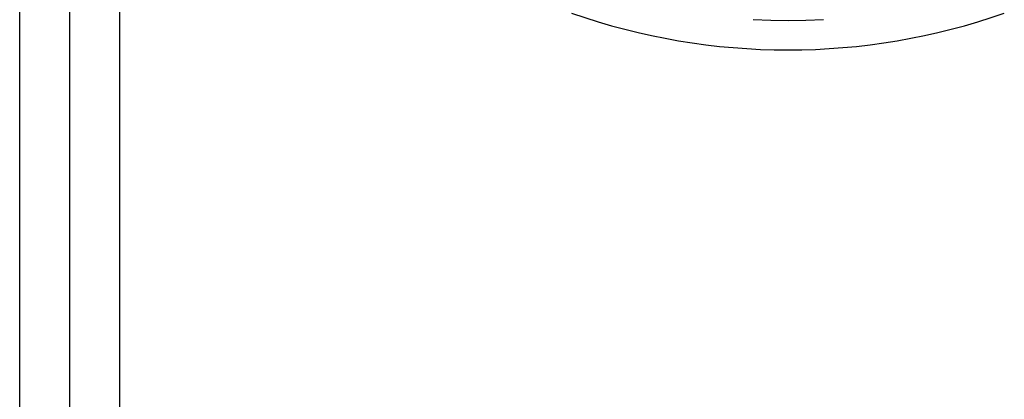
# Model space of a CAD drawing. Header units: inches. Extents: x 23 to 567, y 61 to 264.
# Tile 112 of 256: x 187.87 to 189.821, y 159.268 to 160.02. Entities that reach past the tile are written whole.
import ezdxf

# ---------------------------------------------------------------- set-up
doc = ezdxf.new("R2010")
doc.units = ezdxf.units.IN
doc.header["$MEASUREMENT"] = 0
doc.layers.add('Visible Edges(ANSI)', color=7, linetype='Continuous', lineweight=25)
doc.layers.add('Visible Tangent Edges(ANSI)', color=7, linetype='Continuous', lineweight=25)

msp = doc.modelspace()

# ---------------------------------------------------------------- linework, layer by layer
at = {"layer": 'Visible Edges(ANSI)'}
for p, q in [((187.9686, 176.4299), (187.9686, 144.7099)), ((187.8701, 145.4833), (187.8701, 175.7353))]:
    msp.add_line(p, q, dxfattribs=at)
msp.add_arc((189.3926, 161.2589), 1.2992, 250.7337, 289.2663, dxfattribs=at)
at = {"layer": 'Visible Tangent Edges(ANSI)'}
msp.add_line((188.0676, 176.4299), (188.0676, 144.7099), dxfattribs=at)
at = {"layer": 'Visible Tangent Edges(ANSI)', "flags": 128}
msp.add_lwpolyline([(189.3239, 160.0198), (189.3587, 160.0184), (189.3934, 160.018), (189.4281, 160.0185), (189.4628, 160.0199)], dxfattribs=at)

doc.saveas('drawing.dxf')
